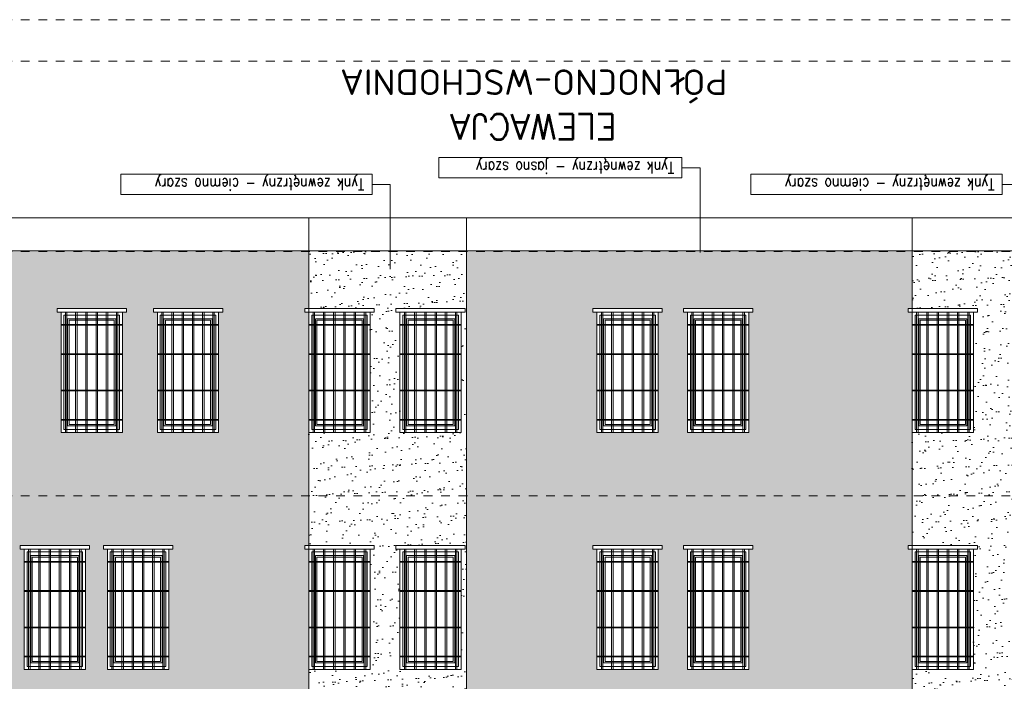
# Model space of a CAD drawing. Header units: millimetres. Extents: x 6354466 to 6508314, y -1889048 to -1342748.
# Tile 70 of 134: x 6392219 to 6405712, y -1729375 to -1720303. Entities that reach past the tile are written whole.
import ezdxf
from ezdxf.enums import TextEntityAlignment as Align

# ---------------------------------------------------------------- set-up
doc = ezdxf.new("R2010")
doc.units = ezdxf.units.MM
doc.linetypes.add('Przerywana', pattern=[4.8, 2.4, -2.4])
for name, color, linetype, lineweight in [('CIENKIE', 161, 'Continuous', 13), ('L-3', 10, 'Continuous', 18), ('L-5', 152, 'Continuous', 9), ('L-HATCH', 252, 'Continuous', 5), ('L-OPIS', 142, 'Continuous', 9), ('L-TXT', 141, 'Continuous', 9)]:
    doc.layers.add(name, color=color, linetype=linetype, lineweight=lineweight)
doc.styles.add('160', font='simplex.shx', dxfattribs={"width": 0.8, "height": 160})
doc.styles.add('SIM-DIM', font='simplex.shx', dxfattribs={"width": 0.7, "bigfont": 'cdmbigpl.shx'})

msp = doc.modelspace()

# ---------------------------------------------------------------- hatches: boundary and pattern name
at = {"layer": 'L-3', "lineweight": 5, "ltscale": 10, "transparency": 33554687}
h = msp.add_hatch(dxfattribs=at)
h.set_pattern_fill('AR-SAND', color=256, scale=5.4, angle=45)
h.paths.add_polyline_path([(6390030.6, -1723483.1), (6390030.6, -1726833.1), (6396180.3, -1726833.1), (6396180.3, -1724313.1), (6396125.3, -1724313.1), (6396125.3, -1724263.1), (6396180.3, -1724263.1), (6396180.3, -1723483.1)])
h.paths.add_polyline_path([(6396180.3, -1727561.1), (6396125.3, -1727561.1), (6396125.3, -1727511.1), (6396180.3, -1727511.1), (6396180.3, -1726833.1), (6390030.6, -1726833.1), (6390030.6, -1730143.1), (6396180.3, -1730143.1)])
h.paths.add_polyline_path([(6390030.6, -1730143.1), (6390030.6, -1733102.2), (6395310.3, -1733102.2), (6395310.3, -1735787), (6395850.3, -1735787), (6395850.3, -1733102.2), (6396180.3, -1733102.2), (6396180.3, -1730851.1), (6396125.3, -1730851.1), (6396125.3, -1730801.1), (6396180.3, -1730801.1), (6396180.3, -1730143.1)])
h.paths.add_polyline_path([(6394050.3, -1724263.1), (6395000.3, -1724263.1), (6395000.3, -1724313.1), (6394945.3, -1724313.1), (6394945.3, -1725963.1), (6394105.3, -1725963.1), (6394105.3, -1724313.1), (6394050.3, -1724313.1)], flags=16)
h.paths.add_polyline_path([(6393680.3, -1724263.1), (6393680.3, -1724313.1), (6393625.3, -1724313.1), (6393625.3, -1725963.1), (6392785.3, -1725963.1), (6392785.3, -1724313.1), (6392730.3, -1724313.1), (6392730.3, -1724263.1)], flags=16)
h.paths.add_polyline_path([(6391095.3, -1724263.1), (6391095.3, -1724313.1), (6391040.3, -1724313.1), (6391040.3, -1725963.1), (6390200.3, -1725963.1), (6390200.3, -1724313.1), (6390145.3, -1724313.1), (6390145.3, -1724263.1)], flags=16)
h.paths.add_polyline_path([(6391750.3, -1729211.1), (6390910.3, -1729211.1), (6390910.3, -1727561.1), (6390855.3, -1727561.1), (6390855.3, -1727511.1), (6391805.3, -1727511.1), (6391805.3, -1727561.1), (6391750.3, -1727561.1)], flags=16)
h.paths.add_polyline_path([(6393120.3, -1729211.1), (6392280.3, -1729211.1), (6392280.3, -1727561.1), (6392225.3, -1727561.1), (6392225.3, -1727511.1), (6393175.3, -1727511.1), (6393175.3, -1727561.1), (6393120.3, -1727561.1)], flags=16)
h.paths.add_polyline_path([(6394260.3, -1729211.1), (6393420.3, -1729211.1), (6393420.3, -1727561.1), (6393365.3, -1727561.1), (6393365.3, -1727511.1), (6394315.3, -1727511.1), (6394315.3, -1727561.1), (6394260.3, -1727561.1)], flags=16)
h.paths.add_polyline_path([(6393120.3, -1732501.1), (6392280.3, -1732501.1), (6392280.3, -1730851.1), (6392225.3, -1730851.1), (6392225.3, -1730801.1), (6393175.3, -1730801.1), (6393175.3, -1730851.1), (6393120.3, -1730851.1)], flags=16)
h.paths.add_polyline_path([(6394260.3, -1732501.1), (6393420.3, -1732501.1), (6393420.3, -1730851.1), (6393365.3, -1730851.1), (6393365.3, -1730801.1), (6394315.3, -1730801.1), (6394315.3, -1730851.1), (6394260.3, -1730851.1)], flags=16)
h.paths.add_polyline_path([(6391805.3, -1730851.1), (6391750.3, -1730851.1), (6391750.3, -1732501.1), (6390910.3, -1732501.1), (6390910.3, -1730851.1), (6390855.3, -1730851.1), (6390855.3, -1730801.1), (6391805.3, -1730801.1)], flags=16)
h.paths.add_polyline_path([(6393565.3, -1724313.1), (6393565.3, -1724483.1), (6393625.3, -1724483.1), (6393625.3, -1724493.1), (6393565.3, -1724493.1), (6393565.3, -1725963.1), (6393545.3, -1725963.1), (6393545.3, -1725873.1), (6393425.3, -1725873.1), (6393425.3, -1725963.1), (6393405.3, -1725963.1), (6393405.3, -1725873.1), (6392875.3, -1725873.1), (6392875.3, -1724493.1), (6392785.3, -1724493.1), (6392785.3, -1724483.1), (6392875.3, -1724483.1), (6392875.3, -1724403.1), (6393405.3, -1724403.1), (6393405.3, -1724313.1), (6393425.3, -1724313.1), (6393425.3, -1724403.1), (6393545.3, -1724403.1), (6393545.3, -1724313.1)], flags=0)
h = msp.add_hatch(dxfattribs=at)
h.set_pattern_fill('AR-SAND', color=256, scale=5.4, angle=45)
h.paths.add_polyline_path([(6396180.3, -1723483.1), (6396180.3, -1724263.1), (6397075.3, -1724263.1), (6397075.3, -1724313.1), (6397020.3, -1724313.1), (6397020.3, -1725963.1), (6396180.3, -1725963.1), (6396180.3, -1726833.1), (6398340.3, -1726833.1), (6398340.3, -1723483.1)])
h.paths.add_polyline_path([(6396180.3, -1726833.1), (6396180.3, -1727511.1), (6397075.3, -1727511.1), (6397075.3, -1727561.1), (6397020.3, -1727561.1), (6397020.3, -1729211.1), (6396180.3, -1729211.1), (6396180.3, -1730143.1), (6398340.3, -1730143.1), (6398340.3, -1726833.1)])
h.paths.add_polyline_path([(6396180.3, -1730143.1), (6396180.3, -1730801.1), (6397075.3, -1730801.1), (6397075.3, -1730851.1), (6397020.3, -1730851.1), (6397020.3, -1732501.1), (6396180.3, -1732501.1), (6396180.3, -1733102.2), (6398340.3, -1733102.2), (6398340.3, -1730143.1)])
h.paths.add_polyline_path([(6398325.3, -1724263.1), (6398325.3, -1724313.1), (6398270.3, -1724313.1), (6398270.3, -1725963.1), (6397430.3, -1725963.1), (6397430.3, -1724313.1), (6397375.3, -1724313.1), (6397375.3, -1724263.1)], flags=16)
h.paths.add_polyline_path([(6397375.3, -1727511.1), (6398325.3, -1727511.1), (6398325.3, -1727561.1), (6398270.3, -1727561.1), (6398270.3, -1729211.1), (6397430.3, -1729211.1), (6397430.3, -1727561.1), (6397375.3, -1727561.1)], flags=16)
h.paths.add_polyline_path([(6398325.3, -1730801.1), (6398325.3, -1730851.1), (6398270.3, -1730851.1), (6398270.3, -1732501.1), (6397430.3, -1732501.1), (6397430.3, -1730851.1), (6397375.3, -1730851.1), (6397375.3, -1730801.1)], flags=16)
h = msp.add_hatch(dxfattribs=at)
h.set_pattern_fill('AR-SAND', color=256, scale=5.4, angle=45)
h.paths.add_polyline_path([(6404450.3, -1724313.1), (6404395.3, -1724313.1), (6404395.3, -1724263.1), (6404450.3, -1724263.1), (6404450.3, -1723483.1), (6398340.3, -1723483.1), (6398340.3, -1726833.1), (6404450.3, -1726833.1)])
h.paths.add_polyline_path([(6404450.3, -1730851.1), (6404395.3, -1730851.1), (6404395.3, -1730801.1), (6404450.3, -1730801.1), (6404450.3, -1730143.1), (6398340.3, -1730143.1), (6398340.3, -1733102.2), (6404450.3, -1733102.2)])
h.paths.add_polyline_path([(6398340.3, -1726833.1), (6398340.3, -1730143.1), (6404450.3, -1730143.1), (6404450.3, -1727561.1), (6404395.3, -1727561.1), (6404395.3, -1727511.1), (6404450.3, -1727511.1), (6404450.3, -1726833.1)])
h.paths.add_polyline_path([(6401025.3, -1724313.1), (6400970.3, -1724313.1), (6400970.3, -1725963.1), (6400130.3, -1725963.1), (6400130.3, -1724313.1), (6400075.3, -1724313.1), (6400075.3, -1724263.1), (6401025.3, -1724263.1)], flags=16)
h.paths.add_polyline_path([(6402265.3, -1724313.1), (6402210.3, -1724313.1), (6402210.3, -1725963.1), (6401370.3, -1725963.1), (6401370.3, -1724313.1), (6401315.3, -1724313.1), (6401315.3, -1724263.1), (6402265.3, -1724263.1)], flags=16)
h.paths.add_polyline_path([(6401025.3, -1730851.1), (6400970.3, -1730851.1), (6400970.3, -1732501.1), (6400130.3, -1732501.1), (6400130.3, -1730851.1), (6400075.3, -1730851.1), (6400075.3, -1730801.1), (6401025.3, -1730801.1)], flags=16)
h.paths.add_polyline_path([(6402265.3, -1730851.1), (6402210.3, -1730851.1), (6402210.3, -1732501.1), (6401370.3, -1732501.1), (6401370.3, -1730851.1), (6401315.3, -1730851.1), (6401315.3, -1730801.1), (6402265.3, -1730801.1)], flags=16)
h.paths.add_polyline_path([(6401025.3, -1727561.1), (6400970.3, -1727561.1), (6400970.3, -1729211.1), (6400130.3, -1729211.1), (6400130.3, -1727561.1), (6400075.3, -1727561.1), (6400075.3, -1727511.1), (6401025.3, -1727511.1)], flags=16)
h.paths.add_polyline_path([(6402210.3, -1729211.1), (6401370.3, -1729211.1), (6401370.3, -1727561.1), (6401315.3, -1727561.1), (6401315.3, -1727511.1), (6402265.3, -1727511.1), (6402265.3, -1727561.1), (6402210.3, -1727561.1)], flags=16)
h = msp.add_hatch(dxfattribs=at)
h.set_pattern_fill('AR-SAND', color=256, scale=5.4, angle=45)
h.paths.add_polyline_path([(6406640.3, -1724263.1), (6406640.3, -1723483.1), (6404450.3, -1723483.1), (6404450.3, -1724263.1), (6405345.3, -1724263.1), (6405345.3, -1724313.1), (6405290.3, -1724313.1), (6405290.3, -1725963.1), (6404450.3, -1725963.1), (6404450.3, -1726833.1), (6406640.3, -1726833.1), (6406640.3, -1725963.1), (6405800.3, -1725963.1), (6405800.3, -1724313.1), (6405745.3, -1724313.1), (6405745.3, -1724263.1)])
h.paths.add_polyline_path([(6405745.3, -1727561.1), (6405745.3, -1727511.1), (6406640.3, -1727511.1), (6406640.3, -1726833.1), (6404450.3, -1726833.1), (6404450.3, -1727511.1), (6405345.3, -1727511.1), (6405345.3, -1727561.1), (6405290.3, -1727561.1), (6405290.3, -1729211.1), (6404450.3, -1729211.1), (6404450.3, -1730143.1), (6406640.3, -1730143.1), (6406640.3, -1729211.1), (6405800.3, -1729211.1), (6405800.3, -1727561.1)])
h.paths.add_polyline_path([(6404450.3, -1730143.1), (6404450.3, -1730801.1), (6405345.3, -1730801.1), (6405345.3, -1730851.1), (6405290.3, -1730851.1), (6405290.3, -1732501.1), (6404450.3, -1732501.1), (6404450.3, -1733102.2), (6406640.3, -1733102.2), (6406640.3, -1732501.1), (6405800.3, -1732501.1), (6405800.3, -1730851.1), (6405745.3, -1730851.1), (6405745.3, -1730801.1), (6406640.3, -1730801.1), (6406640.3, -1730143.1)])

# ---------------------------------------------------------------- linework, layer by layer
at = {"layer": 'CIENKIE'}
for points in [[(6392730.3, -1724263.1), (6393680.3, -1724263.1), (6393680.3, -1724313.1), (6392730.3, -1724313.1)], [(6392785.3, -1724313.1), (6393625.3, -1724313.1), (6393625.3, -1725963.1), (6392785.3, -1725963.1)], [(6392785.3, -1724313.1), (6393625.3, -1724313.1), (6393625.3, -1725963.1), (6392785.3, -1725963.1)], [(6394105.3, -1724313.1), (6394945.3, -1724313.1), (6394945.3, -1725963.1), (6394105.3, -1725963.1)], [(6396180.3, -1724313.1), (6397020.3, -1724313.1), (6397020.3, -1725963.1), (6396180.3, -1725963.1)], [(6397375.3, -1724263.1), (6398325.3, -1724263.1), (6398325.3, -1724313.1), (6397375.3, -1724313.1)], [(6397430.3, -1724313.1), (6398270.3, -1724313.1), (6398270.3, -1725963.1), (6397430.3, -1725963.1)], [(6397430.3, -1724313.1), (6398270.3, -1724313.1), (6398270.3, -1725963.1), (6397430.3, -1725963.1)], [(6400075.3, -1724263.1), (6401025.3, -1724263.1), (6401025.3, -1724313.1), (6400075.3, -1724313.1)], [(6400130.3, -1724313.1), (6400970.3, -1724313.1), (6400970.3, -1725963.1), (6400130.3, -1725963.1)], [(6400130.3, -1724313.1), (6400970.3, -1724313.1), (6400970.3, -1725963.1), (6400130.3, -1725963.1)], [(6401315.3, -1724263.1), (6402265.3, -1724263.1), (6402265.3, -1724313.1), (6401315.3, -1724313.1)], [(6401370.3, -1724313.1), (6402210.3, -1724313.1), (6402210.3, -1725963.1), (6401370.3, -1725963.1)], [(6401370.3, -1724313.1), (6402210.3, -1724313.1), (6402210.3, -1725963.1), (6401370.3, -1725963.1)], [(6404395.3, -1724263.1), (6405345.3, -1724263.1), (6405345.3, -1724313.1), (6404395.3, -1724313.1)], [(6404450.3, -1724313.1), (6405290.3, -1724313.1), (6405290.3, -1725963.1), (6404450.3, -1725963.1)], [(6404450.3, -1724313.1), (6405290.3, -1724313.1), (6405290.3, -1725963.1), (6404450.3, -1725963.1)], [(6392225.3, -1727511.1), (6393175.3, -1727511.1), (6393175.3, -1727561.1), (6392225.3, -1727561.1)], [(6392280.3, -1727561.1), (6393120.3, -1727561.1), (6393120.3, -1729211.1), (6392280.3, -1729211.1)], [(6392280.3, -1727561.1), (6393120.3, -1727561.1), (6393120.3, -1729211.1), (6392280.3, -1729211.1)], [(6393365.3, -1727511.1), (6394315.3, -1727511.1), (6394315.3, -1727561.1), (6393365.3, -1727561.1)], [(6393420.3, -1727561.1), (6394260.3, -1727561.1), (6394260.3, -1729211.1), (6393420.3, -1729211.1)], [(6393420.3, -1727561.1), (6394260.3, -1727561.1), (6394260.3, -1729211.1), (6393420.3, -1729211.1)], [(6396125.3, -1727511.1), (6397075.3, -1727511.1), (6397075.3, -1727561.1), (6396125.3, -1727561.1)], [(6396180.3, -1727561.1), (6397020.3, -1727561.1), (6397020.3, -1729211.1), (6396180.3, -1729211.1)], [(6397375.3, -1727511.1), (6398325.3, -1727511.1), (6398325.3, -1727561.1), (6397375.3, -1727561.1)], [(6397430.3, -1727561.1), (6398270.3, -1727561.1), (6398270.3, -1729211.1), (6397430.3, -1729211.1)], [(6397430.3, -1727561.1), (6398270.3, -1727561.1), (6398270.3, -1729211.1), (6397430.3, -1729211.1)], [(6400075.3, -1727511.1), (6401025.3, -1727511.1), (6401025.3, -1727561.1), (6400075.3, -1727561.1)], [(6400130.3, -1727561.1), (6400970.3, -1727561.1), (6400970.3, -1729211.1), (6400130.3, -1729211.1)], [(6400130.3, -1727561.1), (6400970.3, -1727561.1), (6400970.3, -1729211.1), (6400130.3, -1729211.1)], [(6401315.3, -1727511.1), (6402265.3, -1727511.1), (6402265.3, -1727561.1), (6401315.3, -1727561.1)], [(6401370.3, -1727561.1), (6402210.3, -1727561.1), (6402210.3, -1729211.1), (6401370.3, -1729211.1)], [(6401370.3, -1727561.1), (6402210.3, -1727561.1), (6402210.3, -1729211.1), (6401370.3, -1729211.1)], [(6404395.3, -1727511.1), (6405345.3, -1727511.1), (6405345.3, -1727561.1), (6404395.3, -1727561.1)], [(6404450.3, -1727561.1), (6405290.3, -1727561.1), (6405290.3, -1729211.1), (6404450.3, -1729211.1)], [(6404450.3, -1727561.1), (6405290.3, -1727561.1), (6405290.3, -1729211.1), (6404450.3, -1729211.1)]]:
    msp.add_lwpolyline(points, close=True, dxfattribs=at)
at = {"layer": 'L-3'}
msp.add_line((6413225.1, -1723471.1), (6390030.6, -1723471.1), dxfattribs=at)
for points in [[(6392825.3, -1724353.1), (6393585.3, -1724353.1), (6393585.3, -1725923.1), (6392825.3, -1725923.1)], [(6392865.3, -1724313.1), (6392845.3, -1724313.1), (6392845.3, -1725963.1), (6392865.3, -1725963.1)], [(6393005.3, -1724313.1), (6392985.3, -1724313.1), (6392985.3, -1725963.1), (6393005.3, -1725963.1)], [(6393145.3, -1724313.1), (6393125.3, -1724313.1), (6393125.3, -1725963.1), (6393145.3, -1725963.1)], [(6393265.3, -1724313.1), (6393285.3, -1724313.1), (6393285.3, -1725963.1), (6393265.3, -1725963.1)], [(6393405.3, -1724313.1), (6393425.3, -1724313.1), (6393425.3, -1725963.1), (6393405.3, -1725963.1)], [(6393545.3, -1724313.1), (6393565.3, -1724313.1), (6393565.3, -1725963.1), (6393545.3, -1725963.1)], [(6394050.3, -1724263.1), (6395000.3, -1724263.1), (6395000.3, -1724313.1), (6394050.3, -1724313.1)], [(6394105.3, -1724313.1), (6394945.3, -1724313.1), (6394945.3, -1725963.1), (6394105.3, -1725963.1)], [(6394145.3, -1724353.1), (6394905.3, -1724353.1), (6394905.3, -1725923.1), (6394145.3, -1725923.1)], [(6394185.3, -1724313.1), (6394165.3, -1724313.1), (6394165.3, -1725963.1), (6394185.3, -1725963.1)], [(6394325.3, -1724313.1), (6394305.3, -1724313.1), (6394305.3, -1725963.1), (6394325.3, -1725963.1)], [(6394465.3, -1724313.1), (6394445.3, -1724313.1), (6394445.3, -1725963.1), (6394465.3, -1725963.1)], [(6394585.3, -1724313.1), (6394605.3, -1724313.1), (6394605.3, -1725963.1), (6394585.3, -1725963.1)], [(6394725.3, -1724313.1), (6394745.3, -1724313.1), (6394745.3, -1725963.1), (6394725.3, -1725963.1)], [(6394865.3, -1724313.1), (6394885.3, -1724313.1), (6394885.3, -1725963.1), (6394865.3, -1725963.1)], [(6396125.3, -1724263.1), (6397075.3, -1724263.1), (6397075.3, -1724313.1), (6396125.3, -1724313.1)], [(6396180.3, -1724313.1), (6397020.3, -1724313.1), (6397020.3, -1725963.1), (6396180.3, -1725963.1)], [(6396220.3, -1724353.1), (6396980.3, -1724353.1), (6396980.3, -1725923.1), (6396220.3, -1725923.1)], [(6396260.3, -1724313.1), (6396240.3, -1724313.1), (6396240.3, -1725963.1), (6396260.3, -1725963.1)], [(6396400.3, -1724313.1), (6396380.3, -1724313.1), (6396380.3, -1725963.1), (6396400.3, -1725963.1)], [(6396540.3, -1724313.1), (6396520.3, -1724313.1), (6396520.3, -1725963.1), (6396540.3, -1725963.1)], [(6396660.3, -1724313.1), (6396680.3, -1724313.1), (6396680.3, -1725963.1), (6396660.3, -1725963.1)], [(6396800.3, -1724313.1), (6396820.3, -1724313.1), (6396820.3, -1725963.1), (6396800.3, -1725963.1)], [(6396940.3, -1724313.1), (6396960.3, -1724313.1), (6396960.3, -1725963.1), (6396940.3, -1725963.1)], [(6397470.3, -1724353.1), (6398230.3, -1724353.1), (6398230.3, -1725923.1), (6397470.3, -1725923.1)], [(6397510.3, -1724313.1), (6397490.3, -1724313.1), (6397490.3, -1725963.1), (6397510.3, -1725963.1)], [(6397650.3, -1724313.1), (6397630.3, -1724313.1), (6397630.3, -1725963.1), (6397650.3, -1725963.1)], [(6397790.3, -1724313.1), (6397770.3, -1724313.1), (6397770.3, -1725963.1), (6397790.3, -1725963.1)], [(6397910.3, -1724313.1), (6397930.3, -1724313.1), (6397930.3, -1725963.1), (6397910.3, -1725963.1)], [(6398050.3, -1724313.1), (6398070.3, -1724313.1), (6398070.3, -1725963.1), (6398050.3, -1725963.1)], [(6398190.3, -1724313.1), (6398210.3, -1724313.1), (6398210.3, -1725963.1), (6398190.3, -1725963.1)], [(6400170.3, -1724353.1), (6400930.3, -1724353.1), (6400930.3, -1725923.1), (6400170.3, -1725923.1)], [(6400210.3, -1724313.1), (6400190.3, -1724313.1), (6400190.3, -1725963.1), (6400210.3, -1725963.1)], [(6400350.3, -1724313.1), (6400330.3, -1724313.1), (6400330.3, -1725963.1), (6400350.3, -1725963.1)], [(6400490.3, -1724313.1), (6400470.3, -1724313.1), (6400470.3, -1725963.1), (6400490.3, -1725963.1)], [(6400610.3, -1724313.1), (6400630.3, -1724313.1), (6400630.3, -1725963.1), (6400610.3, -1725963.1)], [(6400750.3, -1724313.1), (6400770.3, -1724313.1), (6400770.3, -1725963.1), (6400750.3, -1725963.1)], [(6400890.3, -1724313.1), (6400910.3, -1724313.1), (6400910.3, -1725963.1), (6400890.3, -1725963.1)], [(6401410.3, -1724353.1), (6402170.3, -1724353.1), (6402170.3, -1725923.1), (6401410.3, -1725923.1)], [(6401450.3, -1724313.1), (6401430.3, -1724313.1), (6401430.3, -1725963.1), (6401450.3, -1725963.1)], [(6401590.3, -1724313.1), (6401570.3, -1724313.1), (6401570.3, -1725963.1), (6401590.3, -1725963.1)], [(6401730.3, -1724313.1), (6401710.3, -1724313.1), (6401710.3, -1725963.1), (6401730.3, -1725963.1)], [(6401850.3, -1724313.1), (6401870.3, -1724313.1), (6401870.3, -1725963.1), (6401850.3, -1725963.1)], [(6401990.3, -1724313.1), (6402010.3, -1724313.1), (6402010.3, -1725963.1), (6401990.3, -1725963.1)], [(6402130.3, -1724313.1), (6402150.3, -1724313.1), (6402150.3, -1725963.1), (6402130.3, -1725963.1)], [(6404490.3, -1724353.1), (6405250.3, -1724353.1), (6405250.3, -1725923.1), (6404490.3, -1725923.1)], [(6404530.3, -1724313.1), (6404510.3, -1724313.1), (6404510.3, -1725963.1), (6404530.3, -1725963.1)], [(6404670.3, -1724313.1), (6404650.3, -1724313.1), (6404650.3, -1725963.1), (6404670.3, -1725963.1)], [(6404810.3, -1724313.1), (6404790.3, -1724313.1), (6404790.3, -1725963.1), (6404810.3, -1725963.1)], [(6404930.3, -1724313.1), (6404950.3, -1724313.1), (6404950.3, -1725963.1), (6404930.3, -1725963.1)], [(6405070.3, -1724313.1), (6405090.3, -1724313.1), (6405090.3, -1725963.1), (6405070.3, -1725963.1)], [(6405210.3, -1724313.1), (6405230.3, -1724313.1), (6405230.3, -1725963.1), (6405210.3, -1725963.1)], [(6392785.3, -1724493.1), (6393625.3, -1724493.1), (6393625.3, -1724483.1), (6392785.3, -1724483.1)], [(6392875.3, -1724403.1), (6393535.3, -1724403.1), (6393535.3, -1725873.1), (6392875.3, -1725873.1)], [(6392895.3, -1724423.1), (6393515.3, -1724423.1), (6393515.3, -1725853.1), (6392895.3, -1725853.1)], [(6394105.3, -1724493.1), (6394945.3, -1724493.1), (6394945.3, -1724483.1), (6394105.3, -1724483.1)], [(6394195.3, -1724403.1), (6394855.3, -1724403.1), (6394855.3, -1725873.1), (6394195.3, -1725873.1)], [(6394215.3, -1724423.1), (6394835.3, -1724423.1), (6394835.3, -1725853.1), (6394215.3, -1725853.1)], [(6396180.3, -1724493.1), (6397020.3, -1724493.1), (6397020.3, -1724483.1), (6396180.3, -1724483.1)], [(6396270.3, -1724403.1), (6396930.3, -1724403.1), (6396930.3, -1725873.1), (6396270.3, -1725873.1)], [(6396290.3, -1724423.1), (6396910.3, -1724423.1), (6396910.3, -1725853.1), (6396290.3, -1725853.1)], [(6397430.3, -1724493.1), (6398270.3, -1724493.1), (6398270.3, -1724483.1), (6397430.3, -1724483.1)], [(6397520.3, -1724403.1), (6398180.3, -1724403.1), (6398180.3, -1725873.1), (6397520.3, -1725873.1)], [(6397540.3, -1724423.1), (6398160.3, -1724423.1), (6398160.3, -1725853.1), (6397540.3, -1725853.1)], [(6400130.3, -1724493.1), (6400970.3, -1724493.1), (6400970.3, -1724483.1), (6400130.3, -1724483.1)], [(6400220.3, -1724403.1), (6400880.3, -1724403.1), (6400880.3, -1725873.1), (6400220.3, -1725873.1)], [(6400240.3, -1724423.1), (6400860.3, -1724423.1), (6400860.3, -1725853.1), (6400240.3, -1725853.1)], [(6401370.3, -1724493.1), (6402210.3, -1724493.1), (6402210.3, -1724483.1), (6401370.3, -1724483.1)], [(6401460.3, -1724403.1), (6402120.3, -1724403.1), (6402120.3, -1725873.1), (6401460.3, -1725873.1)], [(6401480.3, -1724423.1), (6402100.3, -1724423.1), (6402100.3, -1725853.1), (6401480.3, -1725853.1)], [(6404450.3, -1724493.1), (6405290.3, -1724493.1), (6405290.3, -1724483.1), (6404450.3, -1724483.1)], [(6404540.3, -1724403.1), (6405200.3, -1724403.1), (6405200.3, -1725873.1), (6404540.3, -1725873.1)], [(6404560.3, -1724423.1), (6405180.3, -1724423.1), (6405180.3, -1725853.1), (6404560.3, -1725853.1)], [(6392785.3, -1724893.1), (6393625.3, -1724893.1), (6393625.3, -1724883.1), (6392785.3, -1724883.1)], [(6392785.3, -1724893.1), (6393625.3, -1724893.1), (6393625.3, -1724883.1), (6392785.3, -1724883.1)], [(6394105.3, -1724893.1), (6394945.3, -1724893.1), (6394945.3, -1724883.1), (6394105.3, -1724883.1)], [(6394105.3, -1724893.1), (6394945.3, -1724893.1), (6394945.3, -1724883.1), (6394105.3, -1724883.1)], [(6396180.3, -1724893.1), (6397020.3, -1724893.1), (6397020.3, -1724883.1), (6396180.3, -1724883.1)], [(6396180.3, -1724893.1), (6397020.3, -1724893.1), (6397020.3, -1724883.1), (6396180.3, -1724883.1)], [(6397430.3, -1724893.1), (6398270.3, -1724893.1), (6398270.3, -1724883.1), (6397430.3, -1724883.1)], [(6397430.3, -1724893.1), (6398270.3, -1724893.1), (6398270.3, -1724883.1), (6397430.3, -1724883.1)], [(6400130.3, -1724893.1), (6400970.3, -1724893.1), (6400970.3, -1724883.1), (6400130.3, -1724883.1)], [(6400130.3, -1724893.1), (6400970.3, -1724893.1), (6400970.3, -1724883.1), (6400130.3, -1724883.1)], [(6401370.3, -1724893.1), (6402210.3, -1724893.1), (6402210.3, -1724883.1), (6401370.3, -1724883.1)], [(6401370.3, -1724893.1), (6402210.3, -1724893.1), (6402210.3, -1724883.1), (6401370.3, -1724883.1)], [(6404450.3, -1724893.1), (6405290.3, -1724893.1), (6405290.3, -1724883.1), (6404450.3, -1724883.1)], [(6404450.3, -1724893.1), (6405290.3, -1724893.1), (6405290.3, -1724883.1), (6404450.3, -1724883.1)], [(6392785.3, -1725383.1), (6393625.3, -1725383.1), (6393625.3, -1725393.1), (6392785.3, -1725393.1)], [(6392785.3, -1725393.1), (6393625.3, -1725393.1), (6393625.3, -1725383.1), (6392785.3, -1725383.1)], [(6394105.3, -1725383.1), (6394945.3, -1725383.1), (6394945.3, -1725393.1), (6394105.3, -1725393.1)], [(6394105.3, -1725393.1), (6394945.3, -1725393.1), (6394945.3, -1725383.1), (6394105.3, -1725383.1)], [(6396180.3, -1725383.1), (6397020.3, -1725383.1), (6397020.3, -1725393.1), (6396180.3, -1725393.1)], [(6396180.3, -1725393.1), (6397020.3, -1725393.1), (6397020.3, -1725383.1), (6396180.3, -1725383.1)], [(6397430.3, -1725383.1), (6398270.3, -1725383.1), (6398270.3, -1725393.1), (6397430.3, -1725393.1)], [(6397430.3, -1725393.1), (6398270.3, -1725393.1), (6398270.3, -1725383.1), (6397430.3, -1725383.1)], [(6400130.3, -1725383.1), (6400970.3, -1725383.1), (6400970.3, -1725393.1), (6400130.3, -1725393.1)], [(6400130.3, -1725393.1), (6400970.3, -1725393.1), (6400970.3, -1725383.1), (6400130.3, -1725383.1)], [(6401370.3, -1725383.1), (6402210.3, -1725383.1), (6402210.3, -1725393.1), (6401370.3, -1725393.1)], [(6401370.3, -1725393.1), (6402210.3, -1725393.1), (6402210.3, -1725383.1), (6401370.3, -1725383.1)], [(6404450.3, -1725383.1), (6405290.3, -1725383.1), (6405290.3, -1725393.1), (6404450.3, -1725393.1)], [(6404450.3, -1725393.1), (6405290.3, -1725393.1), (6405290.3, -1725383.1), (6404450.3, -1725383.1)], [(6392785.3, -1725783.1), (6393625.3, -1725783.1), (6393625.3, -1725793.1), (6392785.3, -1725793.1)], [(6392785.3, -1725793.1), (6393625.3, -1725793.1), (6393625.3, -1725783.1), (6392785.3, -1725783.1)], [(6394105.3, -1725783.1), (6394945.3, -1725783.1), (6394945.3, -1725793.1), (6394105.3, -1725793.1)], [(6394105.3, -1725793.1), (6394945.3, -1725793.1), (6394945.3, -1725783.1), (6394105.3, -1725783.1)], [(6396180.3, -1725783.1), (6397020.3, -1725783.1), (6397020.3, -1725793.1), (6396180.3, -1725793.1)], [(6396180.3, -1725793.1), (6397020.3, -1725793.1), (6397020.3, -1725783.1), (6396180.3, -1725783.1)], [(6397430.3, -1725783.1), (6398270.3, -1725783.1), (6398270.3, -1725793.1), (6397430.3, -1725793.1)], [(6397430.3, -1725793.1), (6398270.3, -1725793.1), (6398270.3, -1725783.1), (6397430.3, -1725783.1)], [(6400130.3, -1725783.1), (6400970.3, -1725783.1), (6400970.3, -1725793.1), (6400130.3, -1725793.1)], [(6400130.3, -1725793.1), (6400970.3, -1725793.1), (6400970.3, -1725783.1), (6400130.3, -1725783.1)], [(6401370.3, -1725783.1), (6402210.3, -1725783.1), (6402210.3, -1725793.1), (6401370.3, -1725793.1)], [(6401370.3, -1725793.1), (6402210.3, -1725793.1), (6402210.3, -1725783.1), (6401370.3, -1725783.1)], [(6404450.3, -1725783.1), (6405290.3, -1725783.1), (6405290.3, -1725793.1), (6404450.3, -1725793.1)], [(6404450.3, -1725793.1), (6405290.3, -1725793.1), (6405290.3, -1725783.1), (6404450.3, -1725783.1)], [(6392320.3, -1727601.1), (6393080.3, -1727601.1), (6393080.3, -1729171.1), (6392320.3, -1729171.1)], [(6392360.3, -1727561.1), (6392340.3, -1727561.1), (6392340.3, -1729211.1), (6392360.3, -1729211.1)], [(6392500.3, -1727561.1), (6392480.3, -1727561.1), (6392480.3, -1729211.1), (6392500.3, -1729211.1)], [(6392640.3, -1727561.1), (6392620.3, -1727561.1), (6392620.3, -1729211.1), (6392640.3, -1729211.1)], [(6392760.3, -1727561.1), (6392780.3, -1727561.1), (6392780.3, -1729211.1), (6392760.3, -1729211.1)], [(6392900.3, -1727561.1), (6392920.3, -1727561.1), (6392920.3, -1729211.1), (6392900.3, -1729211.1)], [(6393040.3, -1727561.1), (6393060.3, -1727561.1), (6393060.3, -1729211.1), (6393040.3, -1729211.1)], [(6393460.3, -1727601.1), (6394220.3, -1727601.1), (6394220.3, -1729171.1), (6393460.3, -1729171.1)], [(6393500.3, -1727561.1), (6393480.3, -1727561.1), (6393480.3, -1729211.1), (6393500.3, -1729211.1)], [(6393640.3, -1727561.1), (6393620.3, -1727561.1), (6393620.3, -1729211.1), (6393640.3, -1729211.1)], [(6393780.3, -1727561.1), (6393760.3, -1727561.1), (6393760.3, -1729211.1), (6393780.3, -1729211.1)], [(6393900.3, -1727561.1), (6393920.3, -1727561.1), (6393920.3, -1729211.1), (6393900.3, -1729211.1)], [(6394040.3, -1727561.1), (6394060.3, -1727561.1), (6394060.3, -1729211.1), (6394040.3, -1729211.1)], [(6394180.3, -1727561.1), (6394200.3, -1727561.1), (6394200.3, -1729211.1), (6394180.3, -1729211.1)], [(6396180.3, -1727561.1), (6397020.3, -1727561.1), (6397020.3, -1729211.1), (6396180.3, -1729211.1)], [(6396220.3, -1727601.1), (6396980.3, -1727601.1), (6396980.3, -1729171.1), (6396220.3, -1729171.1)], [(6396260.3, -1727561.1), (6396240.3, -1727561.1), (6396240.3, -1729211.1), (6396260.3, -1729211.1)], [(6396400.3, -1727561.1), (6396380.3, -1727561.1), (6396380.3, -1729211.1), (6396400.3, -1729211.1)], [(6396540.3, -1727561.1), (6396520.3, -1727561.1), (6396520.3, -1729211.1), (6396540.3, -1729211.1)], [(6396660.3, -1727561.1), (6396680.3, -1727561.1), (6396680.3, -1729211.1), (6396660.3, -1729211.1)], [(6396800.3, -1727561.1), (6396820.3, -1727561.1), (6396820.3, -1729211.1), (6396800.3, -1729211.1)], [(6396940.3, -1727561.1), (6396960.3, -1727561.1), (6396960.3, -1729211.1), (6396940.3, -1729211.1)], [(6397470.3, -1727601.1), (6398230.3, -1727601.1), (6398230.3, -1729171.1), (6397470.3, -1729171.1)], [(6397510.3, -1727561.1), (6397490.3, -1727561.1), (6397490.3, -1729211.1), (6397510.3, -1729211.1)], [(6397650.3, -1727561.1), (6397630.3, -1727561.1), (6397630.3, -1729211.1), (6397650.3, -1729211.1)], [(6397790.3, -1727561.1), (6397770.3, -1727561.1), (6397770.3, -1729211.1), (6397790.3, -1729211.1)], [(6397910.3, -1727561.1), (6397930.3, -1727561.1), (6397930.3, -1729211.1), (6397910.3, -1729211.1)], [(6398050.3, -1727561.1), (6398070.3, -1727561.1), (6398070.3, -1729211.1), (6398050.3, -1729211.1)], [(6398190.3, -1727561.1), (6398210.3, -1727561.1), (6398210.3, -1729211.1), (6398190.3, -1729211.1)], [(6400170.3, -1727601.1), (6400930.3, -1727601.1), (6400930.3, -1729171.1), (6400170.3, -1729171.1)], [(6400210.3, -1727561.1), (6400190.3, -1727561.1), (6400190.3, -1729211.1), (6400210.3, -1729211.1)], [(6400350.3, -1727561.1), (6400330.3, -1727561.1), (6400330.3, -1729211.1), (6400350.3, -1729211.1)], [(6400490.3, -1727561.1), (6400470.3, -1727561.1), (6400470.3, -1729211.1), (6400490.3, -1729211.1)], [(6400610.3, -1727561.1), (6400630.3, -1727561.1), (6400630.3, -1729211.1), (6400610.3, -1729211.1)], [(6400750.3, -1727561.1), (6400770.3, -1727561.1), (6400770.3, -1729211.1), (6400750.3, -1729211.1)], [(6400890.3, -1727561.1), (6400910.3, -1727561.1), (6400910.3, -1729211.1), (6400890.3, -1729211.1)], [(6401410.3, -1727601.1), (6402170.3, -1727601.1), (6402170.3, -1729171.1), (6401410.3, -1729171.1)], [(6401450.3, -1727561.1), (6401430.3, -1727561.1), (6401430.3, -1729211.1), (6401450.3, -1729211.1)], [(6401590.3, -1727561.1), (6401570.3, -1727561.1), (6401570.3, -1729211.1), (6401590.3, -1729211.1)], [(6401730.3, -1727561.1), (6401710.3, -1727561.1), (6401710.3, -1729211.1), (6401730.3, -1729211.1)], [(6401850.3, -1727561.1), (6401870.3, -1727561.1), (6401870.3, -1729211.1), (6401850.3, -1729211.1)], [(6401990.3, -1727561.1), (6402010.3, -1727561.1), (6402010.3, -1729211.1), (6401990.3, -1729211.1)], [(6402130.3, -1727561.1), (6402150.3, -1727561.1), (6402150.3, -1729211.1), (6402130.3, -1729211.1)], [(6404490.3, -1727601.1), (6405250.3, -1727601.1), (6405250.3, -1729171.1), (6404490.3, -1729171.1)], [(6404530.3, -1727561.1), (6404510.3, -1727561.1), (6404510.3, -1729211.1), (6404530.3, -1729211.1)], [(6404670.3, -1727561.1), (6404650.3, -1727561.1), (6404650.3, -1729211.1), (6404670.3, -1729211.1)], [(6404810.3, -1727561.1), (6404790.3, -1727561.1), (6404790.3, -1729211.1), (6404810.3, -1729211.1)], [(6404930.3, -1727561.1), (6404950.3, -1727561.1), (6404950.3, -1729211.1), (6404930.3, -1729211.1)], [(6405070.3, -1727561.1), (6405090.3, -1727561.1), (6405090.3, -1729211.1), (6405070.3, -1729211.1)], [(6405210.3, -1727561.1), (6405230.3, -1727561.1), (6405230.3, -1729211.1), (6405210.3, -1729211.1)], [(6392280.3, -1727741.1), (6393120.3, -1727741.1), (6393120.3, -1727731.1), (6392280.3, -1727731.1)], [(6392370.3, -1727651.1), (6393030.3, -1727651.1), (6393030.3, -1729121.1), (6392370.3, -1729121.1)], [(6392390.3, -1727671.1), (6393010.3, -1727671.1), (6393010.3, -1729101.1), (6392390.3, -1729101.1)], [(6393420.3, -1727741.1), (6394260.3, -1727741.1), (6394260.3, -1727731.1), (6393420.3, -1727731.1)], [(6393510.3, -1727651.1), (6394170.3, -1727651.1), (6394170.3, -1729121.1), (6393510.3, -1729121.1)], [(6393530.3, -1727671.1), (6394150.3, -1727671.1), (6394150.3, -1729101.1), (6393530.3, -1729101.1)], [(6396180.3, -1727741.1), (6397020.3, -1727741.1), (6397020.3, -1727731.1), (6396180.3, -1727731.1)], [(6396270.3, -1727651.1), (6396930.3, -1727651.1), (6396930.3, -1729121.1), (6396270.3, -1729121.1)], [(6396290.3, -1727671.1), (6396910.3, -1727671.1), (6396910.3, -1729101.1), (6396290.3, -1729101.1)], [(6397430.3, -1727741.1), (6398270.3, -1727741.1), (6398270.3, -1727731.1), (6397430.3, -1727731.1)], [(6397520.3, -1727651.1), (6398180.3, -1727651.1), (6398180.3, -1729121.1), (6397520.3, -1729121.1)], [(6397540.3, -1727671.1), (6398160.3, -1727671.1), (6398160.3, -1729101.1), (6397540.3, -1729101.1)], [(6400130.3, -1727741.1), (6400970.3, -1727741.1), (6400970.3, -1727731.1), (6400130.3, -1727731.1)], [(6400220.3, -1727651.1), (6400880.3, -1727651.1), (6400880.3, -1729121.1), (6400220.3, -1729121.1)], [(6400240.3, -1727671.1), (6400860.3, -1727671.1), (6400860.3, -1729101.1), (6400240.3, -1729101.1)], [(6401370.3, -1727741.1), (6402210.3, -1727741.1), (6402210.3, -1727731.1), (6401370.3, -1727731.1)], [(6401460.3, -1727651.1), (6402120.3, -1727651.1), (6402120.3, -1729121.1), (6401460.3, -1729121.1)], [(6401480.3, -1727671.1), (6402100.3, -1727671.1), (6402100.3, -1729101.1), (6401480.3, -1729101.1)], [(6404450.3, -1727741.1), (6405290.3, -1727741.1), (6405290.3, -1727731.1), (6404450.3, -1727731.1)], [(6404540.3, -1727651.1), (6405200.3, -1727651.1), (6405200.3, -1729121.1), (6404540.3, -1729121.1)], [(6404560.3, -1727671.1), (6405180.3, -1727671.1), (6405180.3, -1729101.1), (6404560.3, -1729101.1)], [(6392280.3, -1728141.1), (6393120.3, -1728141.1), (6393120.3, -1728131.1), (6392280.3, -1728131.1)], [(6392280.3, -1728141.1), (6393120.3, -1728141.1), (6393120.3, -1728131.1), (6392280.3, -1728131.1)], [(6393420.3, -1728141.1), (6394260.3, -1728141.1), (6394260.3, -1728131.1), (6393420.3, -1728131.1)], [(6393420.3, -1728141.1), (6394260.3, -1728141.1), (6394260.3, -1728131.1), (6393420.3, -1728131.1)], [(6396180.3, -1728141.1), (6397020.3, -1728141.1), (6397020.3, -1728131.1), (6396180.3, -1728131.1)], [(6396180.3, -1728141.1), (6397020.3, -1728141.1), (6397020.3, -1728131.1), (6396180.3, -1728131.1)], [(6397430.3, -1728141.1), (6398270.3, -1728141.1), (6398270.3, -1728131.1), (6397430.3, -1728131.1)], [(6397430.3, -1728141.1), (6398270.3, -1728141.1), (6398270.3, -1728131.1), (6397430.3, -1728131.1)], [(6400130.3, -1728141.1), (6400970.3, -1728141.1), (6400970.3, -1728131.1), (6400130.3, -1728131.1)], [(6400130.3, -1728141.1), (6400970.3, -1728141.1), (6400970.3, -1728131.1), (6400130.3, -1728131.1)], [(6401370.3, -1728141.1), (6402210.3, -1728141.1), (6402210.3, -1728131.1), (6401370.3, -1728131.1)], [(6401370.3, -1728141.1), (6402210.3, -1728141.1), (6402210.3, -1728131.1), (6401370.3, -1728131.1)], [(6404450.3, -1728141.1), (6405290.3, -1728141.1), (6405290.3, -1728131.1), (6404450.3, -1728131.1)], [(6404450.3, -1728141.1), (6405290.3, -1728141.1), (6405290.3, -1728131.1), (6404450.3, -1728131.1)], [(6392280.3, -1728631.1), (6393120.3, -1728631.1), (6393120.3, -1728641.1), (6392280.3, -1728641.1)], [(6392280.3, -1728641.1), (6393120.3, -1728641.1), (6393120.3, -1728631.1), (6392280.3, -1728631.1)], [(6393420.3, -1728631.1), (6394260.3, -1728631.1), (6394260.3, -1728641.1), (6393420.3, -1728641.1)], [(6393420.3, -1728641.1), (6394260.3, -1728641.1), (6394260.3, -1728631.1), (6393420.3, -1728631.1)], [(6396180.3, -1728631.1), (6397020.3, -1728631.1), (6397020.3, -1728641.1), (6396180.3, -1728641.1)], [(6396180.3, -1728641.1), (6397020.3, -1728641.1), (6397020.3, -1728631.1), (6396180.3, -1728631.1)], [(6397430.3, -1728631.1), (6398270.3, -1728631.1), (6398270.3, -1728641.1), (6397430.3, -1728641.1)], [(6397430.3, -1728641.1), (6398270.3, -1728641.1), (6398270.3, -1728631.1), (6397430.3, -1728631.1)], [(6400130.3, -1728631.1), (6400970.3, -1728631.1), (6400970.3, -1728641.1), (6400130.3, -1728641.1)], [(6400130.3, -1728641.1), (6400970.3, -1728641.1), (6400970.3, -1728631.1), (6400130.3, -1728631.1)], [(6401370.3, -1728631.1), (6402210.3, -1728631.1), (6402210.3, -1728641.1), (6401370.3, -1728641.1)], [(6401370.3, -1728641.1), (6402210.3, -1728641.1), (6402210.3, -1728631.1), (6401370.3, -1728631.1)], [(6404450.3, -1728631.1), (6405290.3, -1728631.1), (6405290.3, -1728641.1), (6404450.3, -1728641.1)], [(6404450.3, -1728641.1), (6405290.3, -1728641.1), (6405290.3, -1728631.1), (6404450.3, -1728631.1)], [(6392280.3, -1729031.1), (6393120.3, -1729031.1), (6393120.3, -1729041.1), (6392280.3, -1729041.1)], [(6392280.3, -1729041.1), (6393120.3, -1729041.1), (6393120.3, -1729031.1), (6392280.3, -1729031.1)], [(6393420.3, -1729031.1), (6394260.3, -1729031.1), (6394260.3, -1729041.1), (6393420.3, -1729041.1)], [(6393420.3, -1729041.1), (6394260.3, -1729041.1), (6394260.3, -1729031.1), (6393420.3, -1729031.1)], [(6396180.3, -1729031.1), (6397020.3, -1729031.1), (6397020.3, -1729041.1), (6396180.3, -1729041.1)], [(6396180.3, -1729041.1), (6397020.3, -1729041.1), (6397020.3, -1729031.1), (6396180.3, -1729031.1)], [(6397430.3, -1729031.1), (6398270.3, -1729031.1), (6398270.3, -1729041.1), (6397430.3, -1729041.1)], [(6397430.3, -1729041.1), (6398270.3, -1729041.1), (6398270.3, -1729031.1), (6397430.3, -1729031.1)], [(6400130.3, -1729031.1), (6400970.3, -1729031.1), (6400970.3, -1729041.1), (6400130.3, -1729041.1)], [(6400130.3, -1729041.1), (6400970.3, -1729041.1), (6400970.3, -1729031.1), (6400130.3, -1729031.1)], [(6401370.3, -1729031.1), (6402210.3, -1729031.1), (6402210.3, -1729041.1), (6401370.3, -1729041.1)], [(6401370.3, -1729041.1), (6402210.3, -1729041.1), (6402210.3, -1729031.1), (6401370.3, -1729031.1)], [(6404450.3, -1729031.1), (6405290.3, -1729031.1), (6405290.3, -1729041.1), (6404450.3, -1729041.1)], [(6404450.3, -1729041.1), (6405290.3, -1729041.1), (6405290.3, -1729031.1), (6404450.3, -1729031.1)]]:
    msp.add_lwpolyline(points, close=True, dxfattribs=at)
at = {"layer": 'L-5'}
msp.add_line((6430552.2, -1723021.1), (6380479.7, -1723021.1), dxfattribs=at)
at = {"layer": 'L-5', "ltscale": 8}
for p, q in [((6396180.3, -1733102.2), (6396180.3, -1723021.1)), ((6398340.3, -1733102.2), (6398340.3, -1723021.1)), ((6404450.3, -1733102.2), (6404450.3, -1723021.1))]:
    msp.add_line(p, q, dxfattribs=at)
at = {"layer": 'L-HATCH', "linetype": 'Przerywana', "lineweight": 13, "ltscale": 50}
for p, q in [((6380714.1, -1720303.1), (6413460.3, -1720303.1)), ((6380714.1, -1720873.1), (6413460.3, -1720873.1)), ((6380714.1, -1726833.1), (6428515.4, -1726833.1))]:
    msp.add_line(p, q, dxfattribs=at)
at = {"layer": 'L-OPIS'}
for p, q in [((6401294.8, -1722332.4), (6401542.4, -1722332.4)), ((6401542.4, -1722332.4), (6401542.4, -1723494.7)), ((6397047.6, -1722561.1), (6397295.3, -1722561.1)), ((6397295.3, -1722561.1), (6397295.3, -1723723.3)), ((6405683.8, -1722561.1), (6405931.5, -1722561.1))]:
    msp.add_line(p, q, dxfattribs=at)
for points in [[(6397961.2, -1722472.9), (6401294.8, -1722472.9), (6401294.8, -1722192), (6397961.2, -1722192)], [(6393602.4, -1722701.6), (6397047.6, -1722701.6), (6397047.6, -1722420.6), (6393602.4, -1722420.6)], [(6402238.6, -1722701.6), (6405683.8, -1722701.6), (6405683.8, -1722420.6), (6402238.6, -1722420.6)]]:
    msp.add_lwpolyline(points, close=True, dxfattribs=at)
at = {"layer": 'L-TXT', "linetype": 'Przerywana', "lineweight": 13, "ltscale": 50}
msp.add_line((6380714.1, -1723483.1), (6428515.4, -1723483.1), dxfattribs=at)

# ---------------------------------------------------------------- texts
at = {"layer": 'L-3', "style": 'SIM-DIM'}
for s, p in [('PÓŁNOCNO-WSCHODNIA', (6399262.3, -1721217.4)), ('ELEWACJA', (6399262.3, -1721772))]:
    msp.add_text(s, height=350, rotation=180, dxfattribs=at).set_placement(p, align=Align.MIDDLE)
at = {"layer": 'L-OPIS', "char_height": 160, "width": 5414.745, "attachment_point": 1, "rotation": 180, "style": '160'}
for s, insert in [('Tynk zewnętrzny - jasno szary', (6401189.4, -1722410.3)), ('Tynk zewnętrzny - ciemno szary', (6396942.3, -1722638.9)), ('Tynk zewnętrzny - ciemno szary', (6405578.5, -1722638.9))]:
    msp.add_mtext(s, dxfattribs=dict(at, insert=insert))

doc.saveas('drawing.dxf')
